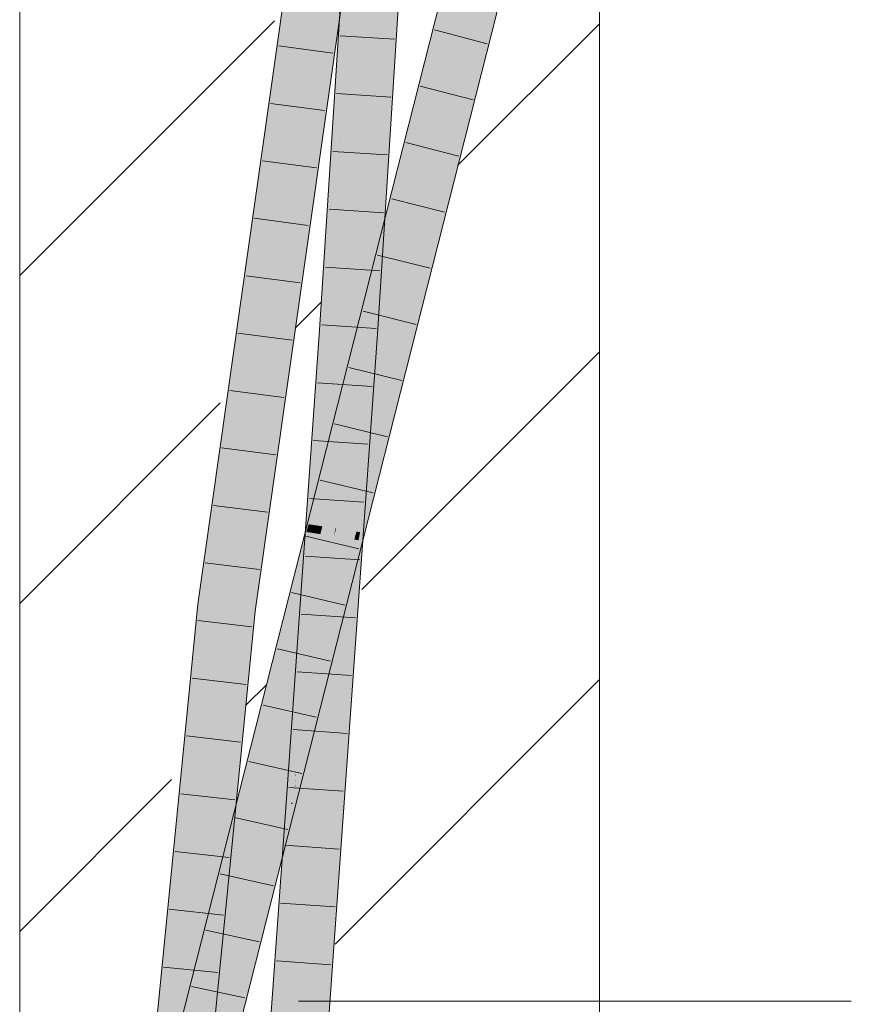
# Model space of a CAD drawing. Extents: x -620 to 3480, y 62 to 1107.
# Tile 132 of 244: x 182.98 to 186.56, y 727.75 to 732. Entities that reach past the tile are written whole.
import ezdxf
from ezdxf.lldxf.tags import DXFTag

# ---------------------------------------------------------------- set-up
doc = ezdxf.new("R2010")
doc.units = 0
doc.layers.get('0').update_dxf_attribs({"lineweight": 35})
doc.layers.add('E_Detail_Linie_Text_Bem', color=7, linetype='Continuous', lineweight=13)
for name, color, linetype, lineweight, true_color in [('E_Detail_Wandschraffur', 7, 'Continuous', 5, 0xc0c0c0), ('E_Leerrohr 25-A06G9GVN8I', 7, 'Continuous', 9, 0xff8000), ('E_Leerrohr 25-Shading', 7, 'Continuous', 9, 0xff8000)]:
    doc.layers.add(name, color=color, linetype=linetype, lineweight=lineweight, true_color=true_color)
tags = doc.linetypes.add('fein_strichliert', pattern=[4, 1, -2, 1]).pattern_tags.tags
tags[8:9] = [DXFTag(74, 4), DXFTag(75, 0), DXFTag(340, '0'), DXFTag(46, 0.0), DXFTag(50, 0.0), DXFTag(44, 0.0), DXFTag(45, 0.0)]
tags[6:7] = [DXFTag(74, 4), DXFTag(75, 0), DXFTag(340, '0'), DXFTag(46, 0.0), DXFTag(50, 0.0), DXFTag(44, 0.0), DXFTag(45, 0.0)]
tags[4:5] = [DXFTag(74, 4), DXFTag(75, 0), DXFTag(340, '0'), DXFTag(46, 0.0), DXFTag(50, 0.0), DXFTag(44, 0.0), DXFTag(45, 0.0)]

# ---------------------------------------------------------------- blocks, each defined once
blk = doc.blocks.new('Shading-A06G9GDR8I', base_point=(183.3344, 736.5506))
at = {"layer": 'E_Leerrohr 25-Shading', "color": 31, "true_color": 0xfabd7f}
for points in [[(184.34, 733.3971), (183.8284, 729.7961), (183.8699, 729.4594), (183.7962, 729.4684)], [(184.3433, 733.3966), (184.34, 733.3971), (183.8699, 729.4594)], [(184.4275, 733.3845), (184.3433, 733.3966), (183.8699, 729.4594)], [(183.8699, 729.4594), (183.9576, 729.4487), (184.4275, 733.3845), (184.515, 733.3718)], [(184.3963, 730.6489), (184.545, 732.9861), (184.4534, 732.9389), (184.4588, 732.9913)], [(184.545, 732.9861), (184.3963, 730.6489), (184.4115, 730.6479)], [(184.545, 732.9861), (184.4115, 730.6479), (184.5294, 732.3802), (184.4531, 730.6451)], [(184.5759, 732.9843), (184.5294, 732.3802), (184.4911, 730.7455), (184.4867, 730.7261)], [(184.5759, 732.9843), (184.4911, 730.7455), (184.5306, 731.3667)], [(184.5306, 731.3667), (184.6332, 732.9808), (184.5759, 732.9843)], [(184.3963, 730.6489), (184.4534, 732.9389), (184.3082, 730.6548)], [(184.5294, 732.3802), (184.4531, 730.6451), (184.4867, 730.7261), (184.4682, 730.644)], [(184.9166, 732.0624), (184.8312, 732.085), (184.6935, 731.1837), (184.7047, 731.5603)], [(184.7047, 731.5603), (184.8312, 732.085), (184.7056, 731.5906)], [(184.7108, 730.8929), (185.0021, 732.0399), (184.6935, 731.1837), (184.9166, 732.0624)], [(184.6935, 731.1837), (184.7047, 731.5603), (184.5943, 730.9072), (184.6089, 731.1628)], [(184.7056, 731.5906), (184.6124, 731.2235), (184.7047, 731.5603), (184.6089, 731.1628)], [(184.6124, 731.2235), (184.5339, 730.9144), (184.6089, 731.1628), (184.5487, 730.9127)], [(184.6224, 730.9037), (184.5391, 730.2169), (184.6935, 731.1837), (184.7108, 730.8929)], [(184.6935, 731.1837), (184.5943, 730.9072), (184.6224, 730.9037)], [(184.6089, 731.1628), (184.5487, 730.9127), (184.5943, 730.9072)], [(184.5487, 730.9127), (184.5339, 730.9144), (184.4806, 730.6301), (184.4911, 730.7455)], [(184.505, 730.4414), (184.6224, 730.9037), (184.4806, 730.6301), (184.5487, 730.9127)], [(184.6224, 730.9037), (184.5252, 730.521), (184.5752, 730.5142)], [(184.4911, 730.7455), (184.4169, 730.4534), (184.4584, 730.5381), (184.4373, 730.4507)], [(184.4806, 730.6301), (184.4911, 730.7455), (184.4584, 730.5381)], [(184.4682, 730.644), (184.4845, 730.643), (184.4867, 730.7261)], [(184.4867, 730.7261), (184.4845, 730.643), (184.4911, 730.7455)], [(184.3963, 730.6489), (184.3082, 730.6548), (184.2515, 728.6074), (184.1634, 728.6137)], [(184.337, 729.767), (184.3963, 730.6489), (184.3338, 729.7675)], [(184.3862, 730.282), (184.3963, 730.6489), (184.3655, 730.1907)], [(184.4115, 730.6479), (184.3963, 730.6489), (184.3903, 730.3004), (184.3862, 730.282)], [(184.4115, 730.6479), (184.3903, 730.3003), (184.4531, 730.6451), (184.4213, 730.4372)], [(184.4107, 729.755), (184.4845, 730.643), (184.4438, 730.4498), (184.475, 730.6436)], [(184.4845, 730.643), (184.4107, 729.755), (184.4214, 729.7533)], [(184.449, 730.5593), (184.4531, 730.6451), (184.4213, 730.4372)], [(184.475, 730.6436), (184.4682, 730.644), (184.4438, 730.4498), (184.449, 730.5593)], [(184.4627, 730.4472), (184.4804, 730.6295), (184.4445, 730.4497), (184.4584, 730.5381)], [(184.4682, 730.644), (184.4531, 730.6451), (184.449, 730.5593)], [(184.4639, 730.447), (184.4806, 730.6301), (184.4627, 730.4472), (184.4804, 730.6295)], [(184.505, 730.4414), (184.4806, 730.6301), (184.4639, 730.447)], [(184.4107, 729.7549), (184.449, 730.5593), (184.3837, 730.1903), (184.4213, 730.4372)], [(184.4584, 730.5381), (184.4373, 730.4507), (184.4445, 730.4497)], [(184.5252, 730.521), (184.505, 730.4414), (184.5752, 730.5142), (184.5391, 730.2169)], [(184.4373, 730.4507), (184.4169, 730.4534), (184.3321, 730.0139), (184.3062, 730.0177)], [(184.505, 730.4414), (184.3941, 730.0046), (184.3975, 729.6592), (184.2608, 729.121)], [(184.3321, 730.0139), (184.3726, 730.0078), (184.4373, 730.4507), (184.4438, 730.4498)], [(184.3726, 730.0078), (184.3941, 730.0046), (184.4438, 730.4498), (184.4608, 730.4474)], [(184.3903, 730.3003), (184.3837, 730.1903), (184.4213, 730.4372)], [(184.3941, 730.0046), (184.505, 730.4414), (184.4608, 730.4474)], [(184.505, 730.4414), (184.4335, 729.9213), (184.5391, 730.2169), (184.4301, 729.7875)], [(184.3862, 730.282), (184.3837, 730.1903), (184.3903, 730.3004)], [(184.3577, 729.7637), (184.3837, 730.1903), (184.3655, 730.1907), (184.3862, 730.282)], [(184.3577, 729.7637), (184.3655, 730.1907), (184.337, 729.767)], [(184.3837, 730.1903), (184.3577, 729.7634), (184.3718, 729.7612)], [(184.4107, 729.7549), (184.3837, 730.1903), (184.3718, 729.7612)], [(184.2608, 729.121), (184.3941, 730.0046), (184.1938, 728.8569), (184.3424, 729.8011)], [(184.3321, 730.0139), (184.3062, 730.0177), (184.2831, 729.8104), (184.2547, 729.8148)], [(184.2831, 729.8104), (184.3393, 729.8016), (184.3321, 730.0139), (184.3726, 730.0078)], [(184.3393, 729.8016), (184.3424, 729.8011), (184.3726, 730.0078), (184.3749, 730.0074)], [(184.3424, 729.8011), (184.3941, 730.0046), (184.3749, 730.0074)], [(184.4335, 729.9213), (184.3975, 729.6592), (184.4301, 729.7875)], [(184.2749, 729.7767), (183.6918, 727.3567), (184.3338, 729.7673), (183.6823, 727.2018)], [(184.2462, 729.7812), (183.8281, 728.1346), (184.2749, 729.7767), (183.6918, 727.3567)], [(183.8284, 729.7961), (183.7821, 729.4701), (183.7962, 729.4684)], [(184.1938, 728.8569), (184.3424, 729.8011), (184.1755, 728.785), (184.3338, 729.7673)], [(184.2831, 729.8104), (184.2547, 729.8148), (184.2749, 729.7767), (184.2462, 729.7812)], [(184.3338, 729.7673), (184.3393, 729.8016), (184.2749, 729.7767), (184.2831, 729.8104)], [(184.3338, 729.7673), (184.3424, 729.8011), (184.3393, 729.8016)], [(184.3338, 729.7673), (183.6823, 727.2018), (184.1755, 728.785), (183.7688, 727.1835)], [(184.259, 728.6069), (184.337, 729.767), (184.2515, 728.6074), (184.3338, 729.7675)], [(184.337, 729.767), (184.259, 728.6069), (184.3577, 729.7637), (184.2873, 728.6049)], [(184.3577, 729.7634), (184.2873, 728.6049), (184.3718, 729.7612), (184.3397, 728.6011)], [(184.3718, 729.7612), (184.3397, 728.6011), (184.4107, 729.7549), (184.3885, 729.2892)], [(184.4107, 729.755), (184.3885, 729.2892), (184.4214, 729.7533)], [(183.5314, 726.0251), (183.6195, 726.0182), (183.8699, 729.4594), (183.9576, 729.4487)], [(183.6427, 727.5551), (183.7821, 729.4701), (183.541, 726.693), (183.6037, 727.6601)], [(183.673, 727.4621), (183.8699, 729.4594), (183.6305, 727.314), (183.7962, 729.4684)], [(183.6608, 727.7081), (183.7962, 729.4684), (183.6427, 727.5551), (183.7821, 729.4701)], [(184.2515, 728.6074), (184.1634, 728.6137), (184.1201, 726.7751), (184.0319, 726.7811)], [(184.259, 728.6069), (184.2515, 728.6074), (184.1349, 726.7741), (184.1201, 726.7751)], [(184.1752, 726.7714), (184.2873, 728.6049), (184.1349, 726.7741), (184.259, 728.6069)], [(184.2083, 726.7691), (184.3397, 728.6011), (184.1752, 726.7714), (184.2873, 728.6049)], [(183.7111, 727.6737), (183.6918, 727.3567), (183.8281, 728.1346)]]:
    blk.add_solid(points, dxfattribs=at)
at = {"layer": 'E_Leerrohr 25-Shading', "color": 43, "true_color": 0xd7ab7f}
for points in [[(184.34, 733.3971), (184.3038, 733.4023), (183.8284, 729.7961), (183.9451, 730.699)], [(183.9451, 730.699), (184.3038, 733.4023), (184.2019, 732.6853)], [(184.2726, 731.5332), (184.515, 733.3718), (183.9576, 729.4487)], [(184.5498, 733.3668), (184.515, 733.3718), (184.2726, 731.5332)], [(184.3527, 731.9696), (184.5512, 733.3666), (184.3392, 731.9736), (184.5498, 733.3668)], [(184.5306, 731.3667), (184.5008, 730.8077), (184.6332, 732.9808), (184.5414, 731.0657)], [(184.6332, 732.9808), (184.5414, 731.0657), (184.6659, 732.9176), (184.5526, 731.1368)], [(184.4503, 732.9078), (184.2744, 730.657), (184.4534, 732.9389), (184.2822, 730.6566)], [(184.4522, 732.9227), (184.3391, 731.4142), (184.3019, 730.6552), (184.2847, 730.6564)], [(184.3082, 730.6548), (184.4534, 732.9389), (184.3019, 730.6552), (184.4522, 732.9227)], [(184.3864, 732.2856), (184.2744, 730.657), (184.4503, 732.9078)], [(184.2019, 732.6853), (183.8849, 730.3697), (183.9451, 730.699), (183.8372, 729.8856)], [(183.8849, 730.3697), (184.2019, 732.6853), (183.912, 730.6447)], [(184.2716, 730.6572), (184.2744, 730.657), (184.357, 732), (184.3864, 732.2856)], [(184.8312, 732.085), (184.7957, 732.0943), (184.7056, 731.5906), (184.7395, 731.8703)], [(184.7395, 731.8703), (184.7957, 732.0943), (184.7401, 731.8752)], [(185.0375, 732.0306), (185.0021, 732.0399), (184.7388, 730.8895), (184.7108, 730.8929)], [(184.7475, 730.8885), (185.0375, 732.0306), (184.7388, 730.8895)], [(184.041, 729.7752), (184.3527, 731.9696), (184.2726, 731.5332), (184.3392, 731.9736)], [(184.7056, 731.5906), (184.7395, 731.8703), (184.6124, 731.2235), (184.655, 731.5338)], [(184.7401, 731.8752), (184.6569, 731.5475), (184.7395, 731.8703), (184.655, 731.5338)], [(184.041, 729.7752), (184.2726, 731.5332), (183.9881, 729.445), (183.9576, 729.4487)], [(184.6124, 731.2235), (184.655, 731.5338), (184.5287, 730.8975), (184.5789, 731.2303)], [(184.655, 731.5338), (184.6569, 731.5475), (184.5789, 731.2303), (184.5825, 731.2544)], [(184.3391, 731.4142), (184.2822, 730.6566), (184.2847, 730.6564)], [(184.4845, 730.643), (184.4921, 730.6425), (184.5306, 731.3667)], [(184.5825, 731.2544), (184.3256, 730.2426), (184.5789, 731.2303), (184.3535, 730.3326)], [(184.5789, 731.2303), (184.3535, 730.3326), (184.5287, 730.8975)], [(184.6124, 731.2235), (184.5287, 730.8975), (184.5339, 730.9144)], [(184.5414, 731.0657), (184.5211, 730.6405), (184.5526, 731.1368)], [(184.5008, 730.8077), (184.4921, 730.6425), (184.5414, 731.0657), (184.5211, 730.6405)], [(184.4911, 730.7455), (184.5339, 730.9144), (184.5008, 730.8077)], [(184.7388, 730.8895), (184.7108, 730.8929), (184.6175, 730.4258), (184.593, 730.4291)], [(184.6295, 730.4242), (184.7475, 730.8885), (184.6175, 730.4258), (184.7388, 730.8895)], [(184.4169, 730.4534), (184.4911, 730.7455), (184.3535, 730.3326), (184.5008, 730.8077)], [(183.8284, 729.7961), (183.9451, 730.699), (183.8284, 729.7959), (183.8372, 729.8856)], [(183.9101, 730.6313), (183.7907, 729.6815), (183.912, 730.6447), (183.8849, 730.3697)], [(183.797, 729.8347), (183.7907, 729.6815), (183.9101, 730.6313)], [(184.3082, 730.6548), (184.168, 728.7206), (184.1755, 728.785), (184.167, 728.6973)], [(184.3082, 730.6548), (184.3019, 730.6552), (184.1691, 728.7451), (184.1839, 729.0845)], [(184.3082, 730.6548), (184.1691, 728.7451), (184.1704, 728.7531)], [(184.2847, 730.6564), (184.2142, 729.7823), (184.3019, 730.6552), (184.1839, 729.0845)], [(184.2822, 730.6566), (184.2178, 729.8637), (184.2847, 730.6564), (184.2142, 729.7823)], [(184.2216, 729.9525), (184.2178, 729.8637), (184.2744, 730.657), (184.2822, 730.6566)], [(184.2744, 730.657), (184.2716, 730.6572), (184.2216, 729.9525)], [(184.3971, 729.0451), (184.4921, 730.6425), (184.4214, 729.7533), (184.4845, 730.643)], [(184.4577, 729.7475), (184.5211, 730.6405), (184.439, 729.7505), (184.4921, 730.6425)], [(184.2387, 729.8173), (184.4169, 730.4534), (184.2247, 729.8195), (184.2249, 729.8206)], [(184.4169, 730.4534), (184.3535, 730.3326), (184.2249, 729.8206)], [(184.3062, 730.0177), (184.4169, 730.4534), (184.2462, 729.8161), (184.2387, 729.8173)], [(184.4314, 729.7151), (184.3329, 729.2562), (184.6175, 730.4258), (184.6295, 730.4242)], [(184.593, 730.4291), (184.5391, 730.2169), (184.6175, 730.4258), (184.4314, 729.7151)], [(183.8849, 730.3697), (183.7907, 729.6815), (183.8372, 729.8856), (183.7821, 729.4701)], [(184.3256, 730.2426), (184.2249, 729.8206), (184.3535, 730.3326)], [(184.2249, 729.8206), (184.3256, 730.2426), (184.2195, 729.8203), (184.2354, 729.8876)], [(184.4464, 729.785), (184.5391, 730.2169), (184.4301, 729.7875)], [(184.2547, 729.8148), (184.3062, 730.0177), (184.2462, 729.8161)], [(184.2115, 729.7867), (184.2178, 729.8637), (184.2099, 729.7869), (184.2216, 729.9525)], [(183.8372, 729.8856), (183.7821, 729.4701), (183.8284, 729.7959)], [(184.2024, 729.7575), (184.1265, 729.4283), (184.2354, 729.8876)], [(184.2178, 729.8637), (184.2115, 729.7867), (184.2144, 729.7862)], [(183.797, 729.8347), (183.7458, 729.4745), (183.7522, 729.4738)], [(183.7522, 729.4738), (183.7644, 729.4722), (183.797, 729.8347), (183.7907, 729.6815)], [(184.2195, 729.8203), (184.2001, 729.7385), (184.2246, 729.8195)], [(184.2249, 729.8206), (184.2145, 729.7862), (184.2163, 729.7859)], [(184.2293, 729.7839), (184.2387, 729.8173), (184.2163, 729.7859), (184.2247, 729.8195)], [(184.2249, 729.8206), (184.2195, 729.8203), (184.2246, 729.8195)], [(184.2462, 729.8161), (184.2387, 729.8173), (184.2363, 729.7827), (184.2293, 729.7839)], [(184.2449, 729.7814), (184.2547, 729.8148), (184.2363, 729.7828), (184.2462, 729.8161)], [(184.2462, 729.7812), (184.1147, 729.3326), (183.9188, 728.4919)], [(183.9881, 729.445), (183.9939, 729.4443), (184.041, 729.7752)], [(184.2462, 729.7812), (184.2449, 729.7814), (184.0665, 729.1681), (184.0749, 729.2047)], [(184.0749, 729.2047), (184.2449, 729.7814), (184.1114, 729.3629), (184.2363, 729.7828)], [(184.1265, 729.4283), (184.1114, 729.3629), (184.2163, 729.7859), (184.2293, 729.7839)], [(184.2293, 729.7839), (184.1114, 729.3629), (184.2363, 729.7827)], [(184.2145, 729.7862), (184.2001, 729.7385), (184.2163, 729.7859), (184.1265, 729.4283)], [(184.2142, 729.7823), (184.1754, 729.3), (184.1486, 728.6147), (184.1269, 728.6163)], [(184.2142, 729.7823), (184.1486, 728.6147), (184.1839, 729.0845)], [(184.2115, 729.7867), (184.1987, 729.6288), (184.2142, 729.7823), (184.1754, 729.3)], [(184.1987, 729.6288), (184.2115, 729.7867), (184.2099, 729.7869)], [(184.2115, 729.7867), (184.2142, 729.7823), (184.2144, 729.7862)], [(184.2462, 729.7812), (184.2547, 729.8148), (184.2449, 729.7814)], [(184.4223, 729.7532), (184.4301, 729.7875), (184.4214, 729.7534)], [(184.4301, 729.7875), (184.4223, 729.7532), (184.4464, 729.785), (184.439, 729.7505)], [(184.2024, 729.7575), (184.0158, 729.0223), (183.9499, 728.6626)], [(184.3975, 729.6592), (184.2975, 729.2033), (184.4214, 729.7534), (184.4223, 729.7532)], [(184.4223, 729.7532), (184.2975, 729.2033), (184.439, 729.7505), (184.4314, 729.7151)], [(184.3885, 729.2892), (184.3706, 728.5989), (184.4214, 729.7533), (184.3971, 729.0451)], [(184.3971, 729.0449), (184.387, 728.7507), (184.439, 729.7505), (184.4577, 729.7475)], [(184.3329, 729.2562), (184.4314, 729.7151), (184.1574, 728.5652), (184.2064, 728.7881)], [(184.2064, 728.7881), (184.4314, 729.7151), (184.2975, 729.2033)], [(183.7644, 729.4722), (183.7821, 729.4701), (183.7907, 729.6815)], [(184.2975, 729.2033), (184.3975, 729.6592), (184.1729, 728.7272), (184.2608, 729.121)], [(183.7522, 729.4738), (183.6037, 727.6601), (183.7644, 729.4722)], [(183.7522, 729.4738), (183.6308, 728.0772), (183.6037, 727.6601), (183.6037, 727.6595)], [(183.6037, 727.6601), (183.7821, 729.4701), (183.7644, 729.4722)], [(183.6308, 728.0772), (183.7522, 729.4738), (183.6526, 728.4149), (183.7458, 729.4745)], [(183.6526, 728.4149), (183.7458, 729.4745), (183.6744, 728.7507)], [(183.864, 728.3394), (183.9576, 729.4487), (183.8281, 728.1344)], [(183.8773, 728.4157), (183.9881, 729.445), (183.864, 728.3394), (183.9576, 729.4487)], [(183.9122, 728.6145), (183.9939, 729.4443), (183.8774, 728.416), (183.9881, 729.445)], [(184.1147, 729.3326), (184.0665, 729.1681), (183.9188, 728.4919), (183.8281, 728.1346)], [(184.3885, 729.2892), (184.3397, 728.6011), (184.3444, 728.6008)], [(184.3706, 728.5989), (184.3885, 729.2892), (184.3444, 728.6008)], [(184.2975, 729.2033), (184.1531, 728.5982), (184.2064, 728.7881), (184.1398, 728.5139)], [(184.1531, 728.5982), (184.2975, 729.2033), (184.1741, 728.7319)], [(184.1745, 728.7347), (184.2608, 729.121), (184.1938, 728.8569)], [(184.1691, 728.7451), (184.1839, 729.0845), (184.149, 728.6203)], [(184.0158, 729.0223), (183.9948, 728.9396), (183.8281, 728.1346), (183.7111, 727.6737)], [(184.0158, 729.0223), (183.8281, 728.1346), (183.9499, 728.6626)], [(184.3706, 728.5989), (184.3762, 728.5985), (184.3971, 729.0449), (184.387, 728.7507)], [(183.7111, 727.6737), (183.9948, 728.9396), (183.711, 727.6736), (183.7304, 727.8)], [(183.7304, 727.8), (183.9948, 728.9396), (183.7476, 727.9125), (183.8377, 728.3213)], [(184.113, 728.4984), (184.1729, 728.7272), (184.1938, 728.8569), (184.1745, 728.7347)], [(184.1704, 728.7531), (184.1938, 728.8569), (184.1755, 728.785)], [(184.1755, 728.785), (183.7688, 727.1835), (184.0954, 728.4311)], [(184.0954, 728.4311), (184.113, 728.4984), (184.1755, 728.785), (184.1704, 728.7531)], [(184.1574, 728.5652), (184.2064, 728.7881), (184.1322, 728.4658), (184.1398, 728.5139)], [(184.167, 728.6973), (184.1634, 728.6137), (184.1755, 728.785)], [(183.4365, 726.0325), (183.6744, 728.7507), (183.5085, 727.0676)], [(183.4365, 726.0325), (183.4433, 726.032), (183.6744, 728.7507), (183.6526, 728.4149)], [(184.1729, 728.7272), (184.113, 728.4984), (184.012, 728.0074), (183.9709, 727.868)], [(184.1729, 728.7272), (184.012, 728.0074), (184.1741, 728.7319), (184.1531, 728.5982)], [(184.1589, 728.614), (184.168, 728.7206), (184.149, 728.6203), (184.1691, 728.7451)], [(184.168, 728.7206), (184.1589, 728.614), (184.1644, 728.67)], [(184.168, 728.7206), (184.1644, 728.67), (184.167, 728.6973)], [(184.1691, 728.7451), (184.168, 728.7206), (184.1704, 728.7531)], [(184.1589, 728.614), (184.1603, 728.614), (184.1644, 728.67)], [(184.1644, 728.67), (184.1603, 728.614), (184.167, 728.6973), (184.1634, 728.6137)], [(183.8452, 728.1166), (183.8165, 727.6441), (183.8774, 728.416), (183.9122, 728.6145)], [(184.1531, 728.5982), (184.012, 728.0074), (184.1398, 728.5139), (184.0389, 728.0983)], [(184.1603, 728.614), (184.0175, 726.782), (184.0258, 726.7815)], [(184.1603, 728.614), (184.1119, 728.1332), (184.0175, 726.782), (184.0482, 727.296)], [(184.0258, 726.7815), (184.0319, 726.7811), (184.1603, 728.614), (184.1634, 728.6137)], [(184.0379, 727.3759), (184.1481, 728.6148), (184.1097, 728.3771)], [(184.0379, 727.3759), (184.1119, 728.1329), (184.1481, 728.6148), (184.1486, 728.6147)], [(184.1481, 728.6148), (184.1269, 728.6163), (184.1097, 728.3771)], [(184.1486, 728.6147), (184.1119, 728.1332), (184.1589, 728.614)], [(184.1119, 728.1332), (184.1603, 728.614), (184.1589, 728.614)], [(184.1589, 728.614), (184.149, 728.6203), (184.1486, 728.6147)], [(184.3397, 728.6011), (184.2083, 726.7691), (184.2836, 727.6624), (184.2146, 726.7687)], [(184.3211, 728.2411), (184.2448, 726.7667), (184.3706, 728.5989), (184.3414, 728.1137)], [(184.3397, 728.6011), (184.2836, 727.6624), (184.3211, 728.2411)], [(184.3397, 728.6011), (184.3211, 728.2411), (184.3444, 728.6008)], [(184.3211, 728.2411), (184.3706, 728.5989), (184.3444, 728.6008)], [(184.3414, 728.1137), (184.3762, 728.5985), (184.3706, 728.5989)], [(184.1398, 728.5139), (184.0389, 728.0983), (184.1322, 728.4658)], [(183.9709, 727.868), (184.113, 728.4984), (183.9577, 727.8233), (184.0954, 728.4311)], [(183.5253, 726.8643), (183.6308, 728.0772), (183.4433, 726.032), (183.6526, 728.4149)], [(183.9866, 727.9509), (184.0954, 728.4311), (183.7694, 727.1856)], [(183.8452, 728.1166), (183.8773, 728.4157), (183.864, 728.3394)], [(183.6195, 726.0182), (183.8452, 728.1166), (183.8281, 728.1344), (183.864, 728.3394)], [(183.7476, 727.9125), (183.8377, 728.3213), (183.7684, 728.0483)], [(184.2257, 726.7679), (184.2448, 726.7667), (184.3211, 728.2411)], [(184.0309, 727.0684), (184.1119, 728.1329), (184.0662, 727.6652)], [(183.6308, 728.0772), (183.5253, 726.8643), (183.6037, 727.6595)], [(183.7717, 727.2459), (183.8452, 728.1166), (183.6334, 726.0172), (183.6195, 726.0182)], [(183.8165, 727.6441), (183.8452, 728.1166), (183.7717, 727.2459)], [(183.8193, 727.3335), (183.923, 727.6419), (184.0389, 728.0983)], [(184.0095, 727.9959), (184.0389, 728.0983), (184.012, 728.0074)], [(183.6093, 727.285), (183.7476, 727.9125), (183.7614, 728.0205), (183.7684, 728.0483)], [(183.7614, 728.0205), (183.6047, 727.304), (183.595, 727.2202), (183.5929, 727.2206)], [(183.7614, 728.0205), (183.595, 727.2202), (183.6093, 727.285)], [(183.6047, 727.304), (183.7614, 728.0205), (183.6361, 727.5272)], [(183.9641, 727.838), (184.0095, 727.9959), (183.9709, 727.868), (184.012, 728.0074)], [(183.9577, 727.8233), (183.9866, 727.9509), (183.7688, 727.1835), (183.7694, 727.1856)], [(183.5959, 727.22), (183.7304, 727.8), (183.6093, 727.285), (183.7476, 727.9125)], [(183.9709, 727.868), (183.9577, 727.8233), (183.9641, 727.838), (183.9494, 727.7868)], [(183.9577, 727.8233), (183.7688, 727.1835), (183.9494, 727.7868), (183.8193, 727.3335)], [(183.7304, 727.8), (183.5959, 727.22), (183.711, 727.6736)]]:
    blk.add_solid(points, dxfattribs=at)
blk = doc.blocks.new('Referenz-A06G9GVP8I')
at = {"layer": 'E_Detail_Linie_Text_Bem', "linetype": 'Continuous', "ltscale": 0.13}
for p, q in [((182.9785, 725.7663), (182.9785, 737.5663)), ((185.4785, 737.5663), (185.4785, 697.5663))]:
    blk.add_line(p, q, dxfattribs=at)
at = {"layer": 'E_Detail_Linie_Text_Bem', "color": 0, "linetype": 'Continuous', "ltscale": 0.13}
blk.add_line((184.1808, 727.7635), (186.5637, 727.7635), dxfattribs=at)
at = {"layer": 'E_Detail_Wandschraffur', "linetype": 'ByBlock', "ltscale": 0.13}
for p, q in [((182.9785, 730.892), (184.0768, 731.9903)), ((184.4537, 729.5387), (185.4785, 730.5636)), ((183.954, 729.039), (184.0424, 729.1274)), ((182.9785, 728.0636), (183.6333, 728.7183))]:
    blk.add_line(p, q, dxfattribs=at)
at = {"layer": 'E_Detail_Wandschraffur', "linetype": 'fein_strichliert', "ltscale": 0.13}
for p, q in [((184.8665, 731.3658), (185.4785, 731.9778)), ((184.1676, 730.6669), (184.2793, 730.7786)), ((182.9785, 729.4778), (183.8434, 730.3427)), ((184.3384, 728.0092), (185.4785, 729.1493))]:
    blk.add_line(p, q, dxfattribs=at)
at = {"layer": 'E_Leerrohr 25-A06G9GVN8I', "linetype": 'Continuous', "ltscale": 0.13}
for p, q in [((183.7458, 729.4745), (184.3038, 733.4023)), ((183.9939, 729.4443), (184.5512, 733.3666)), ((184.4202, 732.9936), (184.2716, 730.6572)), ((184.6698, 732.9786), (184.5211, 730.6405)), ((184.7957, 732.0943), (183.56, 727.2276)), ((185.0375, 732.0306), (183.8047, 727.176)), ((184.767, 731.9507), (184.9944, 731.8912)), ((184.3598, 731.9259), (184.5944, 731.9111)), ((184.3282, 731.8504), (184.0953, 731.882)), ((184.7054, 731.7081), (184.9329, 731.6491)), ((184.344, 731.6765), (184.5785, 731.6615)), ((184.2931, 731.603), (184.0602, 731.6343)), ((184.6438, 731.4655), (184.8714, 731.4071)), ((184.2579, 731.3557), (184.025, 731.3866)), ((184.3281, 731.4271), (184.5626, 731.4119)), ((184.5822, 731.2229), (184.81, 731.1651)), ((184.3122, 731.1777), (184.5467, 731.1623)), ((184.2228, 731.1083), (183.9898, 731.139)), ((184.5206, 730.9803), (184.7485, 730.923)), ((184.2964, 730.9283), (184.5309, 730.9127)), ((184.1876, 730.861), (183.9546, 730.8913)), ((184.459, 730.7377), (184.6871, 730.681)), ((184.2805, 730.6789), (184.515, 730.6632)), ((184.1525, 730.6136), (183.9194, 730.6436)), ((184.2716, 730.6572), (184.1269, 728.6163)), ((184.5211, 730.6405), (184.3762, 728.5985)), ((184.3974, 730.4951), (184.6256, 730.439)), ((184.263, 730.4295), (184.4975, 730.4137)), ((184.1174, 730.3663), (183.8842, 730.3959)), ((184.3358, 730.2525), (184.5641, 730.197)), ((184.2453, 730.1802), (184.4798, 730.1643)), ((184.0822, 730.1189), (183.8491, 730.1482)), ((184.2742, 730.0099), (184.5027, 729.9549)), ((184.0471, 729.8716), (183.8139, 729.9006)), ((184.2276, 729.9309), (184.4621, 729.9148)), ((184.2126, 729.7673), (184.4412, 729.7129)), ((184.0119, 729.6242), (183.7787, 729.6529)), ((184.2099, 729.6816), (184.4444, 729.6654)), ((184.151, 729.5247), (184.3798, 729.4709)), ((183.4068, 726.0349), (183.7458, 729.4745)), ((183.656, 726.0154), (183.9939, 729.4443)), ((183.9797, 729.3766), (183.7464, 729.4048)), ((184.1923, 729.4323), (184.4267, 729.416)), ((184.0894, 729.2821), (184.3183, 729.2289)), ((184.1746, 729.183), (184.409, 729.1665)), ((183.9553, 729.1282), (183.7219, 729.1556)), ((184.0278, 729.0396), (184.2568, 728.9868)), ((184.1569, 728.9337), (184.3913, 728.9171)), ((183.9308, 728.8797), (183.6973, 728.9065)), ((183.9662, 728.797), (184.1954, 728.7448)), ((184.1392, 728.6843), (184.3736, 728.6677)), ((183.9063, 728.6313), (183.6727, 728.6573)), ((184.1269, 728.6163), (183.9954, 726.7836)), ((184.3762, 728.5985), (184.2448, 726.7667)), ((183.9046, 728.5544), (184.1339, 728.5028)), ((184.1214, 728.435), (184.3558, 728.4183)), ((183.8818, 728.3829), (183.6482, 728.4081)), ((183.843, 728.3118), (184.0724, 728.2608)), ((184.1035, 728.1855), (184.3379, 728.169)), ((183.8573, 728.1344), (183.6236, 728.159)), ((183.7814, 728.0692), (184.011, 728.0187)), ((183.8329, 727.886), (183.5991, 727.9098)), ((184.0856, 727.9361), (184.32, 727.9197)), ((183.7198, 727.8266), (183.9495, 727.7767))]:
    blk.add_line(p, q, dxfattribs=at)

msp = doc.modelspace()

# ---------------------------------------------------------------- block references
at = {"color": 8, "lineweight": 25, "ltscale": 0.25, "true_color": 0x808080}
msp.add_blockref('Referenz-A06G9GVP8I', (0, 0), dxfattribs=at)
msp.add_blockref('Shading-A06G9GDR8I', (183.3344, 736.5506))

doc.saveas('drawing.dxf')
